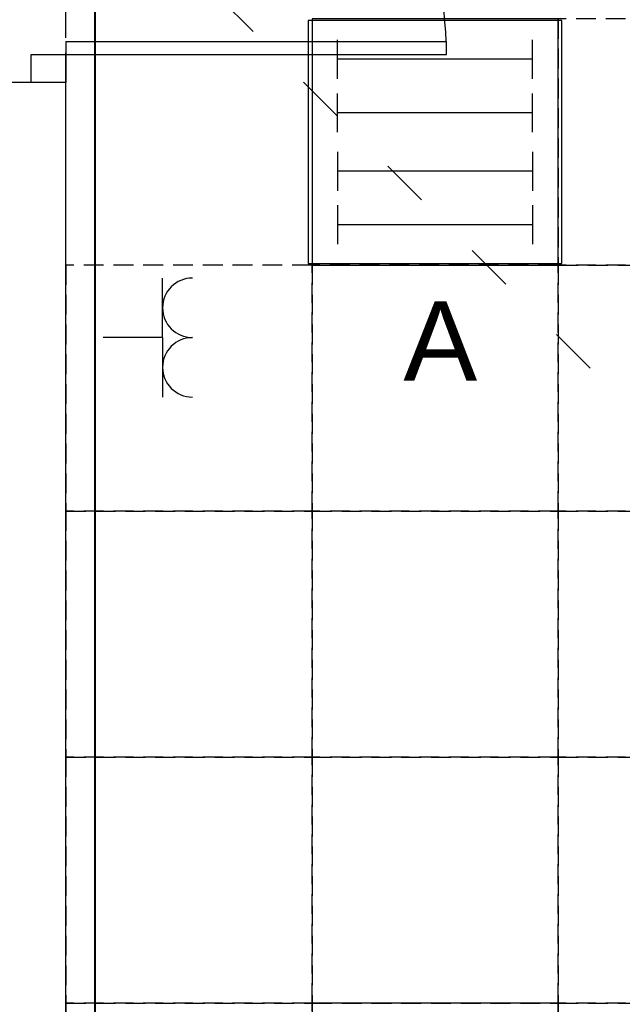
# Model space of a CAD drawing. Header units: millimetres. Extents: x 19325 to 32410, y -4876 to 2807.
# Tile 10 of 72: x 20447 to 20599, y -2988 to -2740. Entities that reach past the tile are written whole.
import ezdxf
from ezdxf.enums import TextEntityAlignment as Align

# ---------------------------------------------------------------- set-up
doc = ezdxf.new("R2010")
doc.units = ezdxf.units.MM
for name, pattern in [('ACAD_ISO03W100', [30, 12, -18]), ('DASHED', [0.75, 0.5, -0.25]), ('HIDDEN', [0.375, 0.25, -0.125])]:
    doc.linetypes.add(name, pattern=pattern)
for name, color, linetype, lineweight in [('2E_INSTA', 40, 'Continuous', 30), ('2E_OPRAWY', 40, 'Continuous', 30), ('AMATECH_OPRAWY AWARYJNE', 4, 'Continuous', 30)]:
    doc.layers.add(name, color=color, linetype=linetype, lineweight=lineweight)
for name, color, linetype in [('A_drzwi', 3, 'Continuous'), ('A_okno', 3, 'Continuous'), ('A_opis stolarki', 3, 'Continuous'), ('A_SC_MUROWANA_DZIAŁOWA', 42, 'Continuous'), ('A_SUFITY', 2, 'Continuous')]:
    doc.layers.add(name, color=color, linetype=linetype)
doc.styles.add('dar-styl', font='arial.ttf')
doc.styles.add('Opisowy', font='arial.ttf', dxfattribs={"width": 0.8})
doc.styles.add('PITSIMP8', font='pitsimp8')

# ---------------------------------------------------------------- blocks, each defined once
blk = doc.blocks.new('*U44')
at = {"color": 0}
for p, q in [((-28.55, -91.5), (-28.55, -94.5)), ((-28.55, -91.5), (59.45, -91.5)), ((59.45, -94.5), (59.45, -91.5)), ((-28.55, -94.5), (59.45, -94.5))]:
    blk.add_line(p, q, dxfattribs=at)
for points in [[(-36.55, -6.5), (-36.55, 0), (-28.55, 0), (-28.55, -6.5)], [(-36.55, -101), (-36.55, -94.5), (-28.55, -94.5), (-28.55, -101)]]:
    blk.add_lwpolyline(points, close=True, dxfattribs=at)
at = {"color": 0, "linetype": 'DASHED', "ltscale": 15}
blk.add_arc((-28.55, -94.5), 88, 1.9536, 90, dxfattribs=at)
at = {"layer": 'A_opis stolarki'}
blk.add_line((-56.09, -50.5), (27.54, -50.5), dxfattribs=at)
at = {"layer": 'A_opis stolarki', "ltscale": 0.5, "style": 'dar-styl', "text_generation_flag": 2}
blk.add_attdef('ODPORNOŚĆ_OGNIOWA', text='', height=15, rotation=270, dxfattribs=at).set_placement((27.36, -50.5), align=Align.TOP_CENTER)
at = {"layer": 'A_opis stolarki', "ltscale": 0.5, "style": 'dar-styl'}
blk.add_attdef('SYMBOL_DRZWI1', text='', height=14, dxfattribs=at).set_placement((-16.77, -50.5), align=Align.BOTTOM_CENTER)
blk.add_attdef('SYMBOL_DRZWI2', text='', height=14, dxfattribs=at).set_placement((-16.77, -53.5), align=Align.TOP_CENTER)
blk = doc.blocks.new('2DEL_019')
for q in [(-2, 0), (0, -2), (2, 0)]:
    blk.add_line((0, 0), q)
for centre in [(-1, 1), (1, 1)]:
    blk.add_arc(centre, 1, 180, 0)
at = {"linetype": 'ByBlock', "style": 'PITSIMP8', "flags": 9}
for tag, p in [('VOLUMENSTROM', (-0.164, 0.355)), ('RAUM/GRUPPE', (-0.164, 0.475)), ('DRUCK/-STUFE', (-0.164, 0.335)), ('BEZEICHNUNG', (-0.164, 0.495)), ('POS.NR.G-LV', (-0.164, 0.455)), ('KENNUNG', (-0.164, 0.395)), ('LEISTUNG', (-0.164, 0.375)), ('FABRIKAT', (-0.164, 0.435)), ('TYP', (-0.164, 0.415)), ('SPANNUNG/FREQUENZ', (-0.164, 0.195)), ('TEMPERATUR', (-0.164, 0.255)), ('ANSCHLUSS', (-0.164, 0.315)), ('SCHUTZART', (-0.164, 0.215)), ('DREHZAHL', (-0.164, 0.235)), ('GROESSE', (-0.164, 0.295)), ('GEWICHT', (-0.164, 0.175)), ('FREI', (-0.164, 0.155)), ('FREI', (-0.164, 0.135)), ('FREI', (-0.164, 0.115)), ('DN', (-0.164, 0.275))]:
    blk.add_attdef(tag, text='', height=0.01, dxfattribs=at).set_placement(p, align=Align.MIDDLE)
blk = doc.blocks.new('2DEL_079')
at = {"color": 0}
for p, q in [((-0.3844, 0.26), (-0.3844, 0.42)), ((0.3844, 0.26), (0.3844, 0.42)), ((-0.3844, 0.04), (-0.3844, 0.2)), ((0.3844, 0.04), (0.3844, 0.2)), ((-0.3844, -0.04), (-0.3844, -0.2)), ((0.3844, -0.04), (0.3844, -0.2)), ((-0.3844, -0.26), (-0.3844, -0.42)), ((0.3844, -0.26), (0.3844, -0.42))]:
    blk.add_line(p, q, dxfattribs=at)
for p, q in [((-0.3844, 0.34), (0.3844, 0.34)), ((-0.3844, 0.12), (0.3844, 0.12)), ((-0.3844, -0.12), (0.3844, -0.12)), ((-0.3844, -0.34), (0.3844, -0.34))]:
    blk.add_line(p, q)
blk.add_lwpolyline([(-0.5, -0.5), (0.5, -0.5), (0.5, 0.5), (-0.5, 0.5)], close=True)
at = {"linetype": 'ByBlock', "style": 'PITSIMP8', "flags": 9}
for tag, p in [('BEZEICHNUNG', (-0.2341, 0.1593)), ('RAUM/GRUPPE', (-0.2341, 0.1393)), ('POS.NR.G-LV', (-0.2341, 0.1193)), ('FABRIKAT', (-0.2341, 0.0993)), ('TYP', (-0.2341, 0.0793)), ('KENNUNG', (-0.2341, 0.0593)), ('LEISTUNG', (-0.2341, 0.0393)), ('VOLUMENSTROM', (-0.2341, 0.0193)), ('DRUCK/-STUFE', (-0.2341, -0.0007)), ('ANSCHLUSS', (-0.2341, -0.0207)), ('GROESSE', (-0.2341, -0.0407)), ('TEMPERATUR', (-0.2341, -0.0807)), ('DN', (-0.2341, -0.0607)), ('SCHUTZART', (-0.2341, -0.1207)), ('DREHZAHL', (-0.2341, -0.1007)), ('SPANNUNG/FREQUENZ', (-0.2341, -0.1407)), ('GEWICHT', (-0.2341, -0.1607)), ('FREI', (-0.2341, -0.1807)), ('FREI', (-0.2341, -0.2007)), ('FREI', (-0.2341, -0.2207))]:
    blk.add_attdef(tag, text='', height=0.01, dxfattribs=at).set_placement(p, align=Align.MIDDLE)

msp = doc.modelspace()

# ---------------------------------------------------------------- linework, layer by layer
at = {"layer": 'A_okno', "linetype": 'DASHED', "ltscale": 15}
msp.add_line((20458.98, -2755.47), (20458.98, -2612.55), dxfattribs=at)
at = {"layer": 'A_SC_MUROWANA_DZIAŁOWA', "color": 2, "lineweight": 40}
msp.add_line((20466.28, -2425.49), (20466.28, -3127.13), dxfattribs=at)
at = {"layer": 'A_SC_MUROWANA_DZIAŁOWA', "linetype": 'ACAD_ISO03W100'}
msp.add_line((20433.98, -2670.56), (21030.34, -3266.41), dxfattribs=at)
at = {"layer": 'A_SC_MUROWANA_DZIAŁOWA'}
msp.add_line((20458.98, -2755.47), (20433.98, -2755.47), dxfattribs=at)
msp.add_lwpolyline([(20458.98, -3014.47), (20458.98, -2755.47)], dxfattribs=at)
at = {"layer": 'A_SUFITY', "color": 3}
for points in [[(20520.98, -2801.47), (20582.98, -2801.47), (20582.98, -2739.47), (20520.98, -2739.47)], [(20520.98, -3049.47), (20582.98, -3049.47), (20582.98, -2987.47), (20520.98, -2987.47)]]:
    msp.add_lwpolyline(points, close=True, dxfattribs=at)
at = {"layer": 'A_SUFITY', "color": 3, "linetype": 'HIDDEN', "ltscale": 20}
for points in [[(20582.98, -2801.47), (20644.98, -2801.47), (20644.98, -2739.47), (20582.98, -2739.47)], [(20458.98, -2863.47), (20520.98, -2863.47), (20520.98, -2801.47), (20458.98, -2801.47)], [(20520.98, -2863.47), (20582.98, -2863.47), (20582.98, -2801.47), (20520.98, -2801.47)], [(20582.98, -2863.47), (20644.98, -2863.47), (20644.98, -2801.47), (20582.98, -2801.47)], [(20458.98, -2925.47), (20520.98, -2925.47), (20520.98, -2863.47), (20458.98, -2863.47)], [(20520.98, -2925.47), (20582.98, -2925.47), (20582.98, -2863.47), (20520.98, -2863.47)], [(20582.98, -2925.47), (20644.98, -2925.47), (20644.98, -2863.47), (20582.98, -2863.47)], [(20458.98, -2987.47), (20520.98, -2987.47), (20520.98, -2925.47), (20458.98, -2925.47)], [(20520.98, -2987.47), (20582.98, -2987.47), (20582.98, -2925.47), (20520.98, -2925.47)], [(20582.98, -2987.47), (20644.98, -2987.47), (20644.98, -2925.47), (20582.98, -2925.47)], [(20458.98, -3049.47), (20520.98, -3049.47), (20520.98, -2987.47), (20458.98, -2987.47)], [(20582.98, -3049.47), (20644.98, -3049.47), (20644.98, -2987.47), (20582.98, -2987.47)]]:
    msp.add_lwpolyline(points, close=True, dxfattribs=at)

# ---------------------------------------------------------------- block references
at = {"layer": '2E_INSTA', "xscale": 7.5, "yscale": 7.5, "zscale": 7.5, "rotation": 270}
msp.add_blockref('2DEL_019', (20483.34, -2819.75), dxfattribs=at)
at = {"layer": '2E_OPRAWY', "xscale": 63.9, "yscale": 61.3, "zscale": 63.9, "rotation": 180.0000000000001}
msp.add_blockref('2DEL_079', (20551.93, -2770.48), dxfattribs=at)
at = {"layer": 'A_drzwi', "xscale": 1.089108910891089, "yscale": 1.089108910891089, "zscale": 1.089108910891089}
msp.add_blockref('*U44', (20490.07, -2645.47), dxfattribs=at)

# ---------------------------------------------------------------- texts
at = {"layer": 'AMATECH_OPRAWY AWARYJNE', "linetype": 'ByBlock', "style": 'Opisowy'}
msp.add_text('A', height=20, dxfattribs=at).set_placement((20543.98, -2830.65, 0))

doc.saveas('drawing.dxf')
